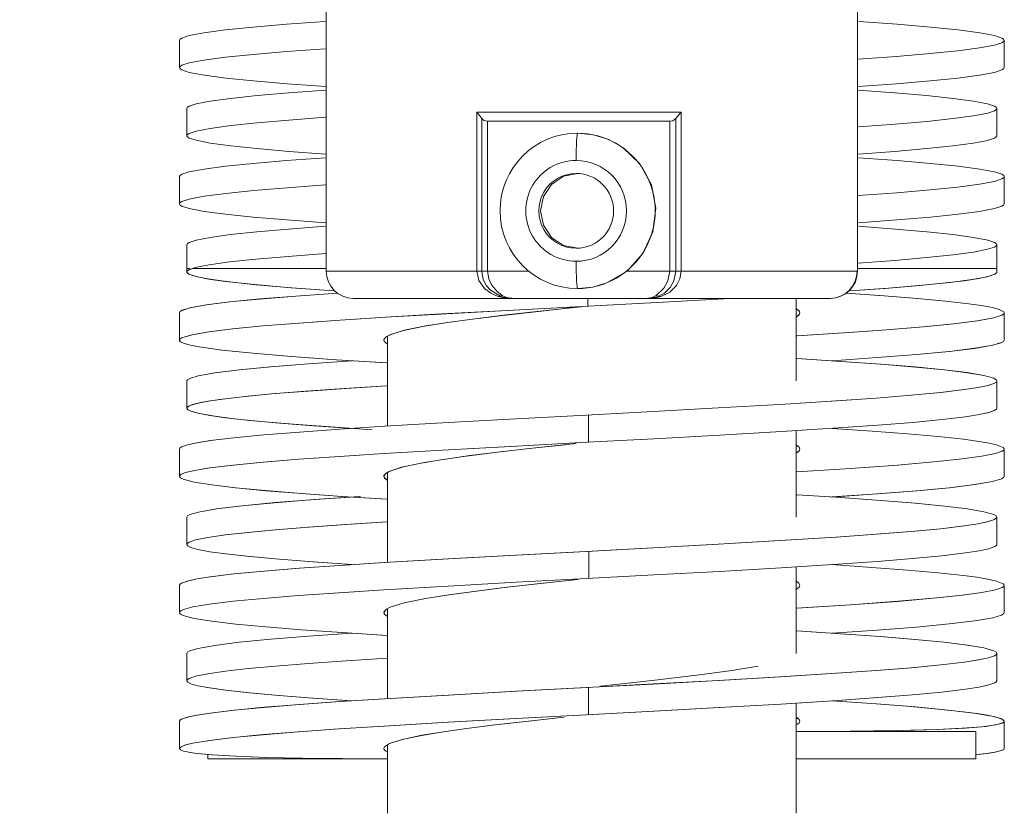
# Model space of a CAD drawing. Header units: millimetres. Extents: x 10 to 2518, y 8 to 1786.
# Tile 30 of 34: x 1383 to 1455, y 1510 to 1568. Entities that reach past the tile are written whole.
import ezdxf

# ---------------------------------------------------------------- set-up
doc = ezdxf.new("R2010")
doc.units = ezdxf.units.MM
doc.layers.add('1', color=7, linetype='Continuous', true_color=0xffffff)
doc.styles.add('黑体', font='txt')
doc.dimstyles.new('DIMSTYLE_BRK_6', dxfattribs={"dimtxt": 0.18, "dimasz": 0.18, "dimexe": 0.18, "dimexo": 0.0625, "dimgap": 0.09, "dimtad": 0, "dimtih": 1, "dimtoh": 1, "dimdec": 4, "dimzin": 0, "dimdsep": 46, "dimtxsty": 'Standard', "dimcen": 0.09, "dimadec": 0, "dimazin": 0, "dimtfac": 1, "dimtdec": 4, "dimtofl": 0, "dimtmove": 0, "dimatfit": 3, "dimfxl": 1, "dimtolj": 1, "dimtzin": 0, "dimarcsym": 0})

# ---------------------------------------------------------------- blocks, each defined once
blk = doc.blocks.new('_U21')
at = {"layer": '1', "color": 92, "linetype": 'Continuous', "lineweight": 13}
for p, q in [((1424.585, 1630.889), (1017.583, 1630.889)), ((1018.083, 1628.389), (1018.083, 1459.502)), ((1018.083, 1269.389), (1018.083, 1438.277)), ((1119.835, 1266.889), (1017.583, 1266.889)), ((1143.672, 1266.889), (1120.335, 1266.889))]:
    blk.add_line(p, q, dxfattribs=at)
at = {"layer": '1', "color": 92, "lineweight": 13}
for points in [[(1018.499, 1628.389), (1017.666, 1628.389), (1018.083, 1630.889)], [(1017.666, 1269.389), (1018.499, 1269.389), (1018.083, 1266.889)]]:
    blk.add_solid(points, dxfattribs=at)
at = {"layer": 'Defpoints', "color": 0, "lineweight": 13}
for p in [(1018.083, 1630.889), (1425.085, 1630.889), (1144.172, 1266.889)]:
    blk.add_point(p, dxfattribs=at)
at = {"layer": '1', "color": 7, "lineweight": 13, "insert": (1018.083, 1459.002), "char_height": 20, "attachment_point": 2, "style": '黑体'}
blk.add_mtext('\\A1;364', dxfattribs=at)

msp = doc.modelspace()

# ---------------------------------------------------------------- linework, layer by layer
at = {"layer": '1', "color": 7, "linetype": 'Continuous', "lineweight": 13}
for p, q in [((1405.5853, 1581.6895), (1405.5853, 1549.6895)), ((1444.5853, 1549.6895), (1444.5853, 1581.6895)), ((1431.6401, 1561.3509), (1416.6467, 1561.3509)), ((1416.6467, 1561.3509), (1416.6467, 1549.6895)), ((1431.6401, 1549.6895), (1431.6401, 1561.3509)), ((1417.0148, 1560.8778), (1417.0148, 1549.6895)), ((1417.428, 1560.6895), (1430.7977, 1560.6895)), ((1417.428, 1549.6895), (1417.428, 1560.6895)), ((1430.7977, 1560.6895), (1430.7977, 1549.6895)), ((1431.2423, 1549.6895), (1431.2423, 1560.8778)), ((1424.0386, 1559.813), (1424.0517, 1559.813)), ((1405.5853, 1549.6895), (1416.6467, 1549.6895)), ((1417.0148, 1549.6895), (1416.6467, 1549.6895)), ((1417.428, 1549.6895), (1417.0148, 1549.6895)), ((1420.4722, 1549.6895), (1417.428, 1549.6895)), ((1430.7977, 1549.6895), (1427.6657, 1549.6895)), ((1430.7977, 1549.6895), (1431.2423, 1549.6895)), ((1431.2423, 1549.6895), (1431.6401, 1549.6895)), ((1444.5586, 1549.6895), (1431.6401, 1549.6895)), ((1444.5586, 1549.6895), (1444.5853, 1549.6895)), ((1424.0386, 1548.4081), (1424.076, 1548.4081)), ((1407.5853, 1547.6895), (1419.2007, 1547.6895)), ((1419.2007, 1547.6895), (1429.1871, 1547.6895)), ((1424.8017, 1547.6895), (1424.8017, 1547.1121)), ((1442.5613, 1547.6895), (1429.2007, 1547.6895)), ((1440.0853, 1541.6242), (1440.0853, 1547.6895)), ((1442.5853, 1547.6895), (1442.5613, 1547.6895)), ((1424.815, 1547.126), (1424.815, 1547.126)), ((1410.0853, 1544.9156), (1410.0853, 1538.3075)), ((1424.8131, 1539.1257), (1424.8131, 1539.1257)), ((1424.8374, 1539.1405), (1424.8374, 1537.1144)), ((1440.0853, 1531.6243), (1440.0853, 1537.9775)), ((1424.8125, 1537.1256), (1424.8125, 1537.1256)), ((1410.0853, 1534.8928), (1410.0853, 1528.3084)), ((1424.8712, 1529.1418), (1424.8712, 1527.1157)), ((1440.0853, 1521.6245), (1440.0853, 1527.9807)), ((1424.8153, 1527.1258), (1424.8153, 1527.1258)), ((1410.0853, 1524.8861), (1410.0853, 1518.3086)), ((1424.8367, 1519.1403), (1424.8367, 1517.1142)), ((1440.0853, 1509.8898), (1440.0853, 1517.9778)), ((1424.8127, 1517.1257), (1424.8118, 1517.1257)), ((1424.8138, 1517.1258), (1424.8138, 1517.1258)), ((1453.2683, 1515.8889), (1440.0854, 1515.8889)), ((1440.0854, 1515.8889), (1440.0854, 1515.8889)), ((1453.2683, 1513.8889), (1453.2683, 1515.8889)), ((1396.9023, 1513.8889), (1396.9023, 1514.2154)), ((1410.0853, 1514.9023), (1410.0853, 1509.8898)), ((1440.0854, 1513.8889), (1453.2683, 1513.8889)), ((1440.0854, 1513.8889), (1440.0854, 1513.8889))]:
    msp.add_line(p, q, dxfattribs=at)
for points in [[(1394.812, 1566.6245), (1394.8561, 1566.7113), (1394.9893, 1566.798), (1395.5193, 1566.9715), (1396.611, 1567.1797), (1398.1871, 1567.3879), (1400.219, 1567.5961), (1402.6684, 1567.8043), (1405.4969, 1568.0125)], [(1444.6199, 1565.2355), (1447.4559, 1565.4437), (1449.9146, 1565.652), (1451.9545, 1565.8603), (1453.5365, 1566.0686), (1454.6378, 1566.2769), (1455.1759, 1566.4504), (1455.3123, 1566.5372), (1455.3586, 1566.624), (1455.315, 1566.7108), (1455.1823, 1566.7975), (1454.653, 1566.9711), (1453.5618, 1567.1794), (1451.9857, 1567.3877), (1449.9535, 1567.5959), (1447.5033, 1567.8042), (1444.6736, 1568.0125)], [(1394.8135, 1566.6369), (1394.8135, 1565.5032), (1394.8135, 1564.6124)], [(1455.3571, 1564.6124), (1455.3571, 1565.7461), (1455.3571, 1566.6369)], [(1405.5549, 1563.2352), (1402.716, 1563.4435), (1400.2551, 1563.6518), (1398.2202, 1563.8601), (1396.6394, 1564.0684), (1395.535, 1564.2767), (1394.995, 1564.4503), (1394.859, 1564.5371), (1394.8135, 1564.6239), (1394.8576, 1564.7107), (1394.9905, 1564.7975), (1395.52, 1564.9711), (1396.612, 1565.1794), (1398.1911, 1565.3877), (1400.2279, 1565.596), (1402.6809, 1565.8043), (1405.5088, 1566.0126)], [(1444.6157, 1563.2352), (1447.4546, 1563.4435), (1449.9155, 1563.6518), (1451.9503, 1563.8601), (1453.5312, 1564.0684), (1454.6356, 1564.2767), (1455.1756, 1564.4503), (1455.3115, 1564.5371), (1455.3571, 1564.6239)], [(1395.3582, 1561.6264), (1395.4029, 1561.7108), (1395.531, 1561.7953), (1396.0354, 1561.9642), (1397.0721, 1562.167), (1398.5714, 1562.3697), (1400.5103, 1562.5725), (1402.8495, 1562.7752), (1405.5487, 1562.9779)], [(1444.6564, 1560.2759), (1447.3551, 1560.4786), (1449.6828, 1560.6812), (1451.6087, 1560.8839), (1453.1061, 1561.0865), (1454.1483, 1561.2892), (1454.6502, 1561.458), (1454.7735, 1561.5425), (1454.8123, 1561.6269), (1454.7672, 1561.7114), (1454.6386, 1561.7958), (1454.1335, 1561.9647), (1453.0963, 1562.1673), (1451.597, 1562.37), (1449.6585, 1562.5726), (1447.3201, 1562.7753), (1444.6219, 1562.9779)], [(1395.3583, 1561.6382), (1395.3583, 1560.5044), (1395.3583, 1559.6137)], [(1416.6467, 1561.3509), (1416.8684, 1561.0818), (1417.0148, 1560.8778)], [(1431.2423, 1560.8778), (1431.4525, 1561.139), (1431.6401, 1561.3509)], [(1454.8123, 1559.6137), (1454.8123, 1560.7474), (1454.8123, 1561.6382)], [(1405.5485, 1558.2736), (1402.841, 1558.4764), (1400.5017, 1558.6792), (1398.5736, 1558.882), (1397.0758, 1559.0848), (1396.0313, 1559.2876), (1395.5237, 1559.4566), (1395.3981, 1559.5411), (1395.3582, 1559.6255), (1395.4025, 1559.71), (1395.5304, 1559.7945), (1396.0347, 1559.9635), (1397.0718, 1560.1663), (1398.5726, 1560.3691), (1400.51, 1560.5719), (1402.8435, 1560.7747), (1405.5402, 1560.9775)], [(1417.428, 1560.6895), (1417.1613, 1560.7468), (1417.0148, 1560.8778)], [(1431.2423, 1560.8778), (1431.0256, 1560.7246), (1430.7977, 1560.6895)], [(1427.6657, 1549.6895), (1428.8394, 1550.9762), (1429.5725, 1552.5603), (1429.7868, 1554.3042), (1429.4534, 1556.0286), (1428.6121, 1557.5624), (1427.3528, 1558.7674), (1426.3333, 1559.338), (1425.2169, 1559.6935), (1424.0517, 1559.813)], [(1444.622, 1558.2736), (1447.3285, 1558.4763), (1449.667, 1558.679), (1451.5947, 1558.8817), (1453.0925, 1559.0844), (1454.1376, 1559.2871), (1454.6459, 1559.456), (1454.7719, 1559.5405), (1454.8123, 1559.625)], [(1394.8114, 1556.6248), (1394.8534, 1556.7115), (1394.9848, 1556.7982), (1395.517, 1556.9717), (1396.6168, 1557.1799), (1398.1937, 1557.3881), (1400.2199, 1557.5963), (1402.6676, 1557.8045), (1405.5006, 1558.0127)], [(1444.6391, 1555.2368), (1447.4731, 1555.445), (1449.9292, 1555.6532), (1451.9617, 1555.8614), (1453.541, 1556.0696), (1454.6413, 1556.2778), (1455.1766, 1556.4513), (1455.3122, 1556.538), (1455.3592, 1556.6248), (1455.3172, 1556.7115), (1455.1858, 1556.7982), (1454.6536, 1556.9717), (1453.5538, 1557.1799), (1451.9769, 1557.3881), (1449.9507, 1557.5963), (1447.503, 1557.8045), (1444.67, 1558.0127)], [(1424.0517, 1556.8605), (1423.0024, 1556.6512), (1422.1154, 1556.0554), (1421.5237, 1555.1638), (1421.3157, 1554.1103), (1421.5237, 1553.0568), (1422.1156, 1552.1652), (1423.0023, 1551.5699), (1424.0517, 1551.3605)], [(1394.812, 1556.6373), (1394.812, 1555.5036), (1394.812, 1554.6128)], [(1455.3586, 1554.6128), (1455.3586, 1555.7465), (1455.3586, 1556.6373)], [(1405.5234, 1553.2373), (1402.6883, 1553.4456), (1400.2304, 1553.6539), (1398.1978, 1553.8622), (1396.6245, 1554.0705), (1395.5287, 1554.2788), (1394.9932, 1554.4524), (1394.8577, 1554.5392), (1394.812, 1554.626), (1394.8565, 1554.7128), (1394.9907, 1554.7996), (1395.5267, 1554.9732), (1396.6303, 1555.1815), (1398.2088, 1555.3898), (1400.2402, 1555.5981), (1402.699, 1555.8064), (1405.5398, 1556.0147)], [(1444.6472, 1553.2373), (1447.4778, 1553.4453), (1449.9326, 1553.6532), (1451.9636, 1553.8612), (1453.5371, 1554.0691), (1454.6347, 1554.2771), (1455.1731, 1554.4504), (1455.3106, 1554.537), (1455.3585, 1554.6237)], [(1395.3558, 1551.6277), (1395.3998, 1551.712), (1395.5285, 1551.7962), (1396.0358, 1551.9647), (1397.0746, 1552.167), (1398.5686, 1552.3692), (1400.4981, 1552.5714), (1402.8272, 1552.7736), (1405.5175, 1552.9759)], [(1444.6249, 1550.2739), (1447.3241, 1550.4765), (1449.6599, 1550.6792), (1451.5959, 1550.8818), (1453.0962, 1551.0845), (1454.1362, 1551.2871), (1454.6426, 1551.456), (1454.7709, 1551.5404), (1454.8147, 1551.6249), (1454.7734, 1551.7093), (1454.6471, 1551.7937), (1454.1432, 1551.9626), (1453.1067, 1552.1653), (1451.6128, 1552.3679), (1449.6815, 1552.5706), (1447.3487, 1552.7732), (1444.653, 1552.9759)], [(1395.3563, 1551.6398), (1395.3563, 1550.513), (1395.3563, 1549.6277)], [(1454.8143, 1549.6153), (1454.8143, 1550.749), (1454.8143, 1551.6398)], [(1406.1537, 1548.2313), (1403.0557, 1548.4601), (1400.4109, 1548.6888), (1398.2793, 1548.9175), (1397.0492, 1549.0891), (1396.1469, 1549.2606), (1395.5807, 1549.4322), (1395.4137, 1549.5282), (1395.3593, 1549.6037), (1395.3804, 1549.6895), (1395.49, 1549.7753), (1395.9694, 1549.9468), (1396.9913, 1550.1527), (1398.4839, 1550.3585), (1400.4294, 1550.5644), (1402.7945, 1550.7702), (1405.533, 1550.9761)], [(1395.3732, 1549.8895), (1395.3596, 1549.8895), (1395.3595, 1549.8895), (1395.3595, 1549.8895), (1395.3595, 1549.8895), (1395.3595, 1549.8895), (1395.3595, 1549.8895), (1395.3596, 1549.8895), (1395.3602, 1549.8895), (1395.5636, 1549.8895)], [(1406.1452, 1548.2324), (1403.0072, 1548.4644), (1400.3365, 1548.6964), (1398.1956, 1548.9284), (1397.0996, 1549.0815), (1396.2643, 1549.2346), (1395.7949, 1549.3549), (1395.4931, 1549.4752), (1395.3698, 1549.5788), (1395.3614, 1549.6565), (1395.4256, 1549.7341), (1395.7693, 1549.8895)], [(1395.7693, 1549.8895), (1401.2661, 1549.8895), (1405.5851, 1549.8895)], [(1416.6467, 1549.6895), (1416.792, 1548.9955), (1417.1991, 1548.405), (1417.6588, 1548.0599), (1418.2109, 1547.8292)], [(1417.0148, 1549.6895), (1417.1157, 1549.0721), (1417.3567, 1548.6114), (1417.6478, 1548.2847), (1418.3721, 1547.8481)], [(1418.5128, 1547.9047), (1418.1026, 1548.2064), (1417.7371, 1548.6534), (1417.5176, 1549.123), (1417.428, 1549.6895)], [(1424.0759, 1548.4081), (1425.1554, 1548.51), (1426.1951, 1548.8204), (1427.6657, 1549.6895)], [(1430.7977, 1549.6895), (1430.6671, 1548.9841), (1430.3706, 1548.4406), (1429.7971, 1547.9047)], [(1429.9709, 1547.8481), (1430.4058, 1548.0802), (1430.8257, 1548.4796), (1431.1149, 1548.9784), (1431.2423, 1549.6895)], [(1430.1567, 1547.8292), (1430.8114, 1548.148), (1431.3083, 1548.6417), (1431.5528, 1549.1302), (1431.6401, 1549.6895)], [(1444.6461, 1549.8895), (1447.1104, 1549.8895), (1449.2642, 1549.8895), (1451.0866, 1549.8895), (1452.5663, 1549.8895), (1453.7203, 1549.8895), (1454.4682, 1549.8895), (1454.7974, 1549.8895)], [(1454.8019, 1549.5685), (1454.8019, 1549.8895)], [(1395.3687, 1549.5803), (1395.3687, 1549.5685)], [(1443.9985, 1548.2305), (1446.5905, 1548.4195), (1448.8805, 1548.6084), (1450.835, 1548.7974), (1452.4201, 1548.9863), (1453.4918, 1549.1526), (1454.2526, 1549.3189), (1454.6588, 1549.4652), (1454.8016, 1549.5802)], [(1444, 1548.2302), (1446.8566, 1548.4397), (1449.3373, 1548.6492), (1451.3962, 1548.8588), (1452.9898, 1549.0683), (1454.0959, 1549.2778), (1454.6342, 1549.4525), (1454.7696, 1549.5398), (1454.8143, 1549.6271)], [(1394.8062, 1546.6238), (1394.8548, 1546.7145), (1395.0019, 1546.8051), (1395.5847, 1546.9864), (1396.7766, 1547.204), (1398.4842, 1547.4216), (1400.6847, 1547.6391), (1403.3454, 1547.8567), (1406.4074, 1548.0743)], [(1394.8071, 1546.6288), (1394.8609, 1546.7192), (1395.0124, 1546.8096), (1395.6024, 1546.9904), (1396.7995, 1547.2073), (1398.5091, 1547.4243), (1400.7085, 1547.6412), (1403.365, 1547.8582), (1406.4202, 1548.0751)], [(1410.019, 1542.9462), (1406.3168, 1543.1834), (1403.0129, 1543.4206), (1400.1872, 1543.6577), (1397.9193, 1543.8949), (1396.2503, 1544.132), (1395.6187, 1544.2571), (1395.1645, 1544.3822), (1394.8932, 1544.5072), (1394.8274, 1544.5698), (1394.8087, 1544.6323), (1394.8579, 1544.7157), (1394.9908, 1544.799), (1395.7394, 1545.0214), (1396.9836, 1545.2348), (1398.7252, 1545.4483), (1400.9443, 1545.6617), (1403.5947, 1545.8751), (1406.6212, 1546.0886), (1409.9689, 1546.302), (1413.5883, 1546.5155), (1418.8939, 1546.8089), (1424.3788, 1547.1024), (1429.8748, 1547.3959), (1435.2212, 1547.6894)], [(1410.0574, 1542.9443), (1406.3506, 1543.1815), (1403.0417, 1543.4188), (1400.2104, 1543.656), (1397.9367, 1543.8932), (1396.262, 1544.1305), (1395.6274, 1544.2556), (1395.1703, 1544.3807), (1394.8962, 1544.5058), (1394.8289, 1544.5683), (1394.8088, 1544.6309), (1394.8562, 1544.7143), (1394.9873, 1544.7977), (1395.7316, 1545.0201), (1396.9722, 1545.2336), (1398.7106, 1545.4471), (1400.9269, 1545.6606), (1403.5753, 1545.8741), (1406.6003, 1546.0876), (1409.947, 1546.3011), (1413.566, 1546.5146), (1418.8719, 1546.8082), (1424.3581, 1547.1018), (1429.8559, 1547.3954), (1435.2047, 1547.6889)], [(1418.2109, 1547.8292), (1418.6391, 1547.7334), (1418.9849, 1547.6963)], [(1418.3721, 1547.8481), (1418.5563, 1547.7871), (1418.6995, 1547.7496)], [(1418.9558, 1547.7214), (1418.709, 1547.8075), (1418.5128, 1547.9047)], [(1418.6995, 1547.7496), (1418.7774, 1547.7328), (1418.8382, 1547.7214)], [(1418.9558, 1547.7216), (1418.8903, 1547.7169), (1418.8379, 1547.7192)], [(1418.8379, 1547.7192), (1419.0007, 1547.6972), (1419.13, 1547.6919)], [(1419.2006, 1547.6935), (1419.0624, 1547.699), (1418.9558, 1547.7216)], [(1419.13, 1547.6919), (1419.1694, 1547.6924), (1419.2006, 1547.6935)], [(1429.1872, 1547.6936), (1429.3834, 1547.6991), (1429.5357, 1547.7216)], [(1429.2305, 1547.6919), (1429.206, 1547.6924), (1429.1872, 1547.6936)], [(1429.2007, 1547.6895), (1429.744, 1547.7327), (1430.1567, 1547.8292)], [(1429.5358, 1547.7212), (1429.3487, 1547.6956), (1429.2007, 1547.6895)], [(1429.4006, 1547.7192), (1429.3059, 1547.6972), (1429.2305, 1547.6919)], [(1429.7971, 1547.9047), (1429.5714, 1547.7853), (1429.4004, 1547.7214)], [(1429.4004, 1547.7214), (1429.4768, 1547.7159), (1429.5357, 1547.7214)], [(1429.5357, 1547.7214), (1429.777, 1547.7805), (1429.9709, 1547.8481)], [(1440.1266, 1544.9453), (1443.5867, 1545.1654), (1446.7026, 1545.3855), (1449.4073, 1545.6057), (1451.6436, 1545.8258), (1453.3801, 1546.0459), (1454.5899, 1546.266), (1455.1796, 1546.4508), (1455.3112, 1546.5322), (1455.3585, 1546.5961), (1455.3594, 1546.6511), (1455.3235, 1546.7062), (1454.9417, 1546.8902), (1454.3656, 1547.0349), (1453.6519, 1547.164), (1452.755, 1547.2931), (1451.0578, 1547.4888), (1448.968, 1547.6844), (1446.5143, 1547.88), (1443.7416, 1548.0757)], [(1440.1567, 1544.9471), (1443.611, 1545.167), (1446.7212, 1545.3869), (1449.4207, 1545.6068), (1451.6525, 1545.8267), (1453.3854, 1546.0465), (1454.5927, 1546.2664), (1455.181, 1546.4511), (1455.3122, 1546.5324), (1455.3594, 1546.5962), (1455.3602, 1546.6512), (1455.3243, 1546.7062), (1454.9431, 1546.89), (1454.368, 1547.0345), (1453.6556, 1547.1635), (1452.7604, 1547.2925), (1451.0663, 1547.4879), (1448.9804, 1547.6834), (1446.5311, 1547.8788), (1443.7631, 1548.0743)], [(1410.0531, 1544.3412), (1409.8509, 1544.5093), (1409.8186, 1544.6774), (1409.9841, 1544.8656), (1410.2592, 1545.0135), (1411.2583, 1545.3298), (1412.7883, 1545.6461), (1414.3326, 1545.8946), (1416.1314, 1546.1431), (1418.5399, 1546.4389), (1421.1634, 1546.7347), (1423.9153, 1547.0306)], [(1410.0575, 1544.3385), (1409.8507, 1544.5092), (1409.8192, 1544.68), (1409.992, 1544.8712), (1410.2773, 1545.0214), (1411.3104, 1545.3427), (1412.8899, 1545.664), (1414.481, 1545.9164), (1416.3305, 1546.1688), (1418.8012, 1546.4694), (1421.4851, 1546.7699), (1424.29, 1547.0704)], [(1440.0998, 1546.3309), (1440.2946, 1546.4778), (1440.3604, 1546.6247), (1440.2954, 1546.7715), (1440.1026, 1546.9184)], [(1440.1433, 1546.3567), (1440.3073, 1546.4925), (1440.3606, 1546.6284), (1440.2875, 1546.7805), (1440.1339, 1546.9)], [(1394.8085, 1546.6353), (1394.8085, 1545.5016), (1394.8085, 1544.6108)], [(1440.3606, 1546.6227), (1440.3606, 1546.6294), (1440.3606, 1546.6347)], [(1455.3618, 1546.6287), (1455.3618, 1546.6355), (1455.3618, 1546.6408)], [(1455.3621, 1544.6108), (1455.3621, 1545.7445), (1455.3621, 1546.6353)], [(1394.8087, 1544.6287), (1394.8087, 1544.6219), (1394.8087, 1544.6165)], [(1409.81, 1544.6227), (1409.81, 1544.616), (1409.81, 1544.6107)], [(1442.7144, 1543.1083), (1446.0277, 1543.3363), (1448.9278, 1543.5642), (1451.3375, 1543.7922), (1453.2058, 1544.0202), (1454.5105, 1544.2482), (1455.1492, 1544.4381), (1455.3096, 1544.5331), (1455.3618, 1544.6281)], [(1442.7256, 1543.1086), (1446.0275, 1543.3358), (1448.919, 1543.563), (1451.3234, 1543.7903), (1453.1902, 1544.0175), (1454.4973, 1544.2447), (1455.1412, 1544.4341), (1455.3053, 1544.5288), (1455.3621, 1544.6235)], [(1394.811, 1536.6252), (1394.8495, 1536.7031), (1394.9595, 1536.781), (1395.3907, 1536.9368), (1396.099, 1537.0926), (1397.0787, 1537.2484), (1398.813, 1537.4578), (1401.0066, 1537.6672), (1403.6136, 1537.8766), (1406.5823, 1538.086), (1409.8611, 1538.2954), (1414.5372, 1538.5696), (1419.5242, 1538.8438), (1424.6684, 1539.118), (1429.5825, 1539.3798), (1434.3638, 1539.6415), (1438.8881, 1539.9033), (1443.0391, 1540.165), (1445.9629, 1540.3707), (1448.5284, 1540.5763), (1450.6922, 1540.782), (1452.4278, 1540.9876), (1453.4425, 1541.1434), (1454.1862, 1541.2992), (1454.6482, 1541.4551), (1454.7798, 1541.5423), (1454.8183, 1541.6109), (1454.769, 1541.7147), (1454.5918, 1541.8186), (1453.8624, 1542.0263), (1452.6466, 1542.2341), (1450.9612, 1542.4418), (1448.8241, 1542.6495), (1446.272, 1542.8573), (1443.357, 1543.065), (1440.1318, 1543.2727)], [(1394.8117, 1536.6255), (1394.8505, 1536.7034), (1394.9606, 1536.7812), (1395.3922, 1536.937), (1396.1007, 1537.0928), (1397.0804, 1537.2485), (1398.8145, 1537.4579), (1401.0076, 1537.6672), (1403.6139, 1537.8766), (1406.5817, 1538.0859), (1409.8595, 1538.2952), (1414.5342, 1538.5694), (1419.5196, 1538.8435), (1424.6622, 1539.1177), (1429.5751, 1539.3794), (1434.3555, 1539.641), (1438.8792, 1539.9027), (1443.0299, 1540.1644), (1445.954, 1540.37), (1448.5201, 1540.5756), (1450.6847, 1540.7812), (1452.4216, 1540.9868), (1453.4374, 1541.1426), (1454.1825, 1541.2983), (1454.646, 1541.4541), (1454.7786, 1541.5413), (1454.8179, 1541.6099), (1454.7698, 1541.7137), (1454.594, 1541.8176), (1453.8672, 1542.0252), (1452.6543, 1542.2329), (1450.972, 1542.4406), (1448.838, 1542.6483), (1446.289, 1542.856), (1443.377, 1543.0637), (1440.1545, 1543.2713)], [(1395.3514, 1541.6268), (1395.4068, 1541.7194), (1395.5639, 1541.8121), (1396.1769, 1541.9973), (1397.4245, 1542.2197), (1399.2115, 1542.442), (1401.5156, 1542.6644), (1404.2909, 1542.8867), (1407.4733, 1543.1091)], [(1395.3517, 1541.6262), (1395.4065, 1541.7188), (1395.5628, 1541.8115), (1396.1742, 1541.9967), (1397.4196, 1542.2189), (1399.2039, 1542.4412), (1401.5051, 1542.6634), (1404.2773, 1542.8857), (1407.4566, 1543.108)], [(1395.3537, 1541.6387), (1395.3537, 1540.5051), (1395.3537, 1539.6143)], [(1407.4876, 1538.142), (1404.6623, 1538.3377), (1402.145, 1538.5335), (1399.9889, 1538.7292), (1398.2229, 1538.925), (1397.0511, 1539.0894), (1396.1754, 1539.2539), (1395.6593, 1539.3986), (1395.4288, 1539.5123), (1395.3537, 1539.6224), (1395.3927, 1539.705), (1395.5131, 1539.7876), (1395.993, 1539.9528), (1396.8993, 1540.1378), (1398.1853, 1540.3228), (1399.8402, 1540.5078), (1401.8496, 1540.6928), (1404.2898, 1540.8866), (1407.0346, 1541.0804), (1410.0486, 1541.2742)], [(1408.9553, 1538.0466), (1405.9145, 1538.2482), (1403.1755, 1538.4498), (1400.7963, 1538.6514), (1398.8228, 1538.8531), (1397.2724, 1539.0547), (1396.1634, 1539.2563), (1395.5897, 1539.4257), (1395.3793, 1539.5587), (1395.3552, 1539.6091), (1395.3615, 1539.6596), (1395.511, 1539.786), (1395.7606, 1539.8854), (1396.4878, 1540.0628), (1397.7424, 1540.2644), (1399.4392, 1540.466), (1401.5624, 1540.6677), (1404.0647, 1540.8693), (1406.9001, 1541.0709), (1410.0286, 1541.2725)], [(1454.8166, 1541.6264), (1454.8166, 1541.6329), (1454.8166, 1541.638)], [(1454.8169, 1539.6143), (1454.8169, 1540.748), (1454.8169, 1541.6387)], [(1410.051, 1532.9448), (1406.7631, 1533.1537), (1403.7762, 1533.3625), (1401.1521, 1533.5713), (1398.9488, 1533.7801), (1397.1886, 1533.9889), (1395.8934, 1534.1977), (1395.0917, 1534.4065), (1394.8856, 1534.5109), (1394.8117, 1534.6153), (1394.8417, 1534.6937), (1394.9438, 1534.772), (1395.2752, 1534.9035), (1395.8042, 1535.0351), (1397.0291, 1535.2418), (1398.7661, 1535.4523), (1400.9651, 1535.6627), (1403.5741, 1535.8732), (1406.546, 1536.0837), (1409.8372, 1536.2942), (1414.553, 1536.5698), (1419.5645, 1536.8455), (1424.7217, 1537.1211), (1429.6602, 1537.3842), (1434.4798, 1537.6473), (1439.0147, 1537.9104), (1443.1621, 1538.1735), (1446.0875, 1538.3802), (1448.6564, 1538.587), (1450.8099, 1538.7937), (1452.5233, 1539.0004), (1453.5176, 1539.157), (1454.2388, 1539.3136), (1454.6751, 1539.4702), (1454.7827, 1539.5485), (1454.8166, 1539.6268)], [(1410.0199, 1532.947), (1406.7358, 1533.1558), (1403.753, 1533.3645), (1401.1331, 1533.5732), (1398.9341, 1533.782), (1397.1779, 1533.9907), (1395.8866, 1534.1994), (1395.0885, 1534.4082), (1394.8842, 1534.5125), (1394.8119, 1534.6169), (1394.8429, 1534.6952), (1394.9461, 1534.7734), (1395.3649, 1534.93), (1396.0629, 1535.0865), (1397.0362, 1535.2431), (1398.7746, 1535.4535), (1400.9745, 1535.6639), (1403.5839, 1535.8743), (1406.5556, 1536.0847), (1409.8463, 1536.2951), (1414.5608, 1536.5706), (1419.5705, 1536.8461), (1424.7257, 1537.1216), (1429.6622, 1537.3846), (1434.4797, 1537.6476), (1439.0129, 1537.9106), (1443.1588, 1538.1736), (1446.0835, 1538.3803), (1448.652, 1538.5869), (1450.8055, 1538.7936), (1452.5194, 1539.0002), (1453.5143, 1539.1567), (1454.2365, 1539.3133), (1454.6739, 1539.4698), (1454.7822, 1539.5481), (1454.8169, 1539.6264)], [(1423.9311, 1539.0519), (1423.9311, 1539.0407), (1423.9311, 1539.032)], [(1440.1316, 1534.9456), (1444.0653, 1535.1973), (1447.5288, 1535.4491), (1450.4285, 1535.7009), (1452.2734, 1535.8987), (1453.7098, 1536.0965), (1454.7128, 1536.2943), (1455.2068, 1536.4629), (1455.3253, 1536.5472), (1455.3585, 1536.6315), (1455.2716, 1536.7439), (1454.797, 1536.9319), (1454.1405, 1537.0796), (1453.3477, 1537.2114), (1452.3635, 1537.3433), (1450.516, 1537.5431), (1448.2651, 1537.7429), (1445.6548, 1537.9428), (1442.73, 1538.1426)], [(1440.1426, 1534.9462), (1444.0747, 1535.1979), (1447.5365, 1535.4497), (1450.4345, 1535.7014), (1452.2781, 1535.8992), (1453.7133, 1536.097), (1454.7151, 1536.2947), (1455.2082, 1536.4633), (1455.3263, 1536.5476), (1455.3591, 1536.6319), (1455.2718, 1536.7442), (1454.7965, 1536.9322), (1454.1395, 1537.0799), (1453.3464, 1537.2117), (1452.362, 1537.3436), (1450.5143, 1537.5434), (1448.2633, 1537.7431), (1445.6531, 1537.9429), (1442.7285, 1538.1427)], [(1394.8115, 1536.6363), (1394.8115, 1535.5026), (1394.8115, 1534.6118)], [(1410.0623, 1534.334), (1409.8593, 1534.4973), (1409.8169, 1534.6606), (1409.9565, 1534.8435), (1410.2021, 1534.9872), (1411.1171, 1535.2945), (1412.5445, 1535.6018), (1413.9935, 1535.8432), (1415.6884, 1536.0847), (1417.972, 1536.3721), (1420.4801, 1536.6595), (1423.1317, 1536.9469)], [(1410.0567, 1534.3371), (1409.8531, 1534.5056), (1409.8203, 1534.674), (1409.9823, 1534.8627), (1410.2538, 1535.011), (1411.2481, 1535.328), (1412.7839, 1535.645), (1414.3313, 1535.8941), (1416.1316, 1536.1432), (1418.5443, 1536.4397), (1421.1772, 1536.7362), (1423.9377, 1537.0328)], [(1440.0855, 1536.3211), (1440.2898, 1536.4714), (1440.358, 1536.6216), (1440.2919, 1536.7719), (1440.0942, 1536.9222)], [(1440.1186, 1536.3398), (1440.2995, 1536.4822), (1440.3582, 1536.6246), (1440.2965, 1536.767), (1440.1164, 1536.9093)], [(1440.3582, 1536.6243), (1440.3582, 1536.631), (1440.3582, 1536.6363)], [(1455.3588, 1536.6256), (1455.3588, 1536.6322), (1455.3588, 1536.6374)], [(1455.3591, 1534.6118), (1455.3591, 1535.7456), (1455.3591, 1536.6363)], [(1409.8124, 1534.6243), (1409.8124, 1534.6176), (1409.8124, 1534.6123)], [(1442.6874, 1533.1067), (1446.0077, 1533.3344), (1448.9076, 1533.5621), (1451.3101, 1533.7898), (1453.1847, 1534.0175), (1454.5021, 1534.2452), (1455.1471, 1534.4349), (1455.3074, 1534.5298), (1455.3589, 1534.6246)], [(1442.736, 1533.1095), (1446.0447, 1533.3368), (1448.9338, 1533.564), (1451.3269, 1533.7912), (1453.1941, 1534.0185), (1454.5061, 1534.2457), (1455.1484, 1534.435), (1455.3079, 1534.5297), (1455.3591, 1534.6244)], [(1394.8174, 1526.6265), (1394.8559, 1526.7044), (1394.965, 1526.7823), (1395.3936, 1526.9381), (1396.1002, 1527.0938), (1397.082, 1527.2496), (1398.8268, 1527.459), (1401.0252, 1527.6683), (1403.6305, 1527.8777), (1406.5958, 1528.0871), (1409.8743, 1528.2964), (1414.5564, 1528.5706), (1419.5447, 1528.8448), (1424.6862, 1529.1189), (1429.5963, 1529.3806), (1434.3763, 1529.6423), (1438.9031, 1529.904), (1443.0541, 1530.1657), (1445.9722, 1530.3714), (1448.5305, 1530.577), (1450.695, 1530.7826), (1452.4349, 1530.9882), (1453.4516, 1531.144), (1454.1934, 1531.2998), (1454.6479, 1531.4556), (1454.7753, 1531.5428), (1454.812, 1531.6113), (1454.7622, 1531.7152), (1454.5865, 1531.819), (1453.8625, 1532.0267), (1452.65, 1532.2344), (1450.9597, 1532.4421), (1448.8157, 1532.6499), (1446.2645, 1532.8576), (1443.354, 1533.0653), (1440.1324, 1533.273)], [(1394.8179, 1526.6245), (1394.8545, 1526.7024), (1394.9618, 1526.7803), (1395.3869, 1526.9361), (1396.0901, 1527.0919), (1397.0686, 1527.2477), (1398.8092, 1527.4571), (1401.0039, 1527.6664), (1403.6059, 1527.8758), (1406.5684, 1528.0852), (1409.8447, 1528.2946), (1414.5246, 1528.5688), (1419.5118, 1528.843), (1424.6532, 1529.1172), (1429.5641, 1529.3789), (1434.3458, 1529.6406), (1438.875, 1529.9023), (1443.0291, 1530.1641), (1445.9502, 1530.3697), (1448.5116, 1530.5754), (1450.6796, 1530.781), (1452.4231, 1530.9866), (1453.4425, 1531.1424), (1454.1873, 1531.2982), (1454.6447, 1531.454), (1454.7738, 1531.5413), (1454.8117, 1531.6098), (1454.7638, 1531.7137), (1454.5899, 1531.8175), (1453.8694, 1532.0252), (1452.6603, 1532.233), (1450.9731, 1532.4407), (1448.832, 1532.6484), (1446.2832, 1532.8561), (1443.3748, 1533.0638), (1440.1549, 1533.2716)], [(1395.3578, 1531.6247), (1395.4134, 1531.7197), (1395.5741, 1531.8147), (1396.2077, 1532.0047), (1397.5078, 1532.2326), (1399.3836, 1532.4606), (1401.8009, 1532.6886), (1404.6982, 1532.9165), (1408.0117, 1533.1445)], [(1395.3579, 1531.6241), (1395.4133, 1531.7195), (1395.5748, 1531.8149), (1396.2126, 1532.0057), (1397.5226, 1532.2347), (1399.4131, 1532.4637), (1401.8493, 1532.6927), (1404.7685, 1532.9217), (1408.1061, 1533.1506)], [(1395.3574, 1531.6362), (1395.3574, 1530.5026), (1395.3574, 1529.6119)], [(1454.8129, 1531.6241), (1454.8129, 1531.6305), (1454.8129, 1531.6355)], [(1454.8132, 1529.6119), (1454.8132, 1530.7455), (1454.8132, 1531.6362)], [(1407.4724, 1528.1428), (1404.6457, 1528.3386), (1402.1415, 1528.5343), (1399.991, 1528.7301), (1398.2196, 1528.9259), (1397.0432, 1529.0903), (1396.1666, 1529.2548), (1395.6542, 1529.3995), (1395.4283, 1529.5132), (1395.3574, 1529.6233), (1395.3981, 1529.7059), (1395.5183, 1529.7885), (1395.9944, 1529.9536), (1396.8967, 1530.1386), (1398.1864, 1530.3236), (1399.8534, 1530.5086), (1401.8643, 1530.6936), (1404.3008, 1530.8874), (1407.0438, 1531.0812), (1410.0648, 1531.275)], [(1407.4444, 1528.1445), (1404.6242, 1528.3399), (1402.126, 1528.5354), (1399.9807, 1528.7309), (1398.2135, 1528.9264), (1397.04, 1529.0906), (1396.1654, 1529.2548), (1395.6541, 1529.3993), (1395.4286, 1529.5129), (1395.3576, 1529.6229), (1395.398, 1529.7053), (1395.5177, 1529.7878), (1395.9922, 1529.9527), (1396.8916, 1530.1375), (1398.1773, 1530.3222), (1399.8396, 1530.507), (1401.8449, 1530.6917), (1404.2752, 1530.8852), (1407.0112, 1531.0788), (1410.0249, 1531.2723)], [(1410.0513, 1522.9446), (1406.7601, 1523.1534), (1403.7745, 1523.3621), (1401.161, 1523.5708), (1398.9571, 1523.7796), (1397.1912, 1523.9883), (1395.8922, 1524.1971), (1395.096, 1524.4058), (1394.8916, 1524.5102), (1394.8172, 1524.6145), (1394.845, 1524.6928), (1394.944, 1524.7711), (1395.2698, 1524.9026), (1395.7946, 1525.0341), (1397.0206, 1525.2408), (1398.7601, 1525.4512), (1400.9528, 1525.6616), (1403.5522, 1525.872), (1406.5186, 1526.0824), (1409.8153, 1526.2928), (1414.5287, 1526.5683), (1419.534, 1526.8439), (1424.6976, 1527.1194), (1429.6376, 1527.3824), (1434.4437, 1527.6454), (1438.9764, 1527.9084), (1443.1325, 1528.1715), (1446.0606, 1528.3781), (1448.6201, 1528.5848), (1450.7783, 1528.7914), (1452.505, 1528.9981), (1453.5077, 1529.1546), (1454.2338, 1529.3112), (1454.6711, 1529.4677), (1454.7785, 1529.546), (1454.8129, 1529.6243)], [(1410.0307, 1522.9461), (1406.742, 1523.1547), (1403.7591, 1523.3634), (1401.1483, 1523.5721), (1398.9472, 1523.7808), (1397.184, 1523.9895), (1395.8876, 1524.1982), (1395.0939, 1524.4069), (1394.8907, 1524.5112), (1394.8173, 1524.6156), (1394.8459, 1524.6938), (1394.9457, 1524.7721), (1395.2726, 1524.9036), (1395.7984, 1525.035), (1397.0258, 1525.2416), (1398.7665, 1525.452), (1400.9599, 1525.6624), (1403.5597, 1525.8727), (1406.5262, 1526.0831), (1409.8227, 1526.2934), (1414.5356, 1526.5689), (1419.5399, 1526.8444), (1424.7023, 1527.1199), (1429.6411, 1527.3828), (1434.4459, 1527.6458), (1438.9774, 1527.9087), (1443.1324, 1528.1717), (1446.0598, 1528.3783), (1448.6189, 1528.5849), (1450.7768, 1528.7915), (1452.5036, 1528.9981), (1453.5065, 1529.1546), (1454.2329, 1529.3111), (1454.6707, 1529.4676), (1454.7784, 1529.5459), (1454.8132, 1529.6241)], [(1395.3576, 1529.6241), (1395.3576, 1529.6167), (1395.3576, 1529.611)], [(1424.065, 1529.0661), (1424.065, 1529.0549), (1424.065, 1529.0461)], [(1440.1121, 1524.9442), (1444.0506, 1525.1961), (1447.5121, 1525.4481), (1450.4184, 1525.7001), (1452.2718, 1525.8981), (1453.7141, 1526.0961), (1454.7152, 1526.2941), (1455.2023, 1526.4628), (1455.3194, 1526.5472), (1455.3528, 1526.6316), (1455.2679, 1526.7441), (1454.7981, 1526.9322), (1454.1439, 1527.0801), (1453.3502, 1527.2121), (1452.3605, 1527.3441), (1450.5024, 1527.5441), (1448.2477, 1527.7441), (1445.6372, 1527.944), (1442.7116, 1528.144)], [(1440.1485, 1524.9464), (1444.0805, 1525.1982), (1447.5354, 1525.45), (1450.4354, 1525.7018), (1452.2843, 1525.8997), (1453.7223, 1526.0975), (1454.7196, 1526.2954), (1455.204, 1526.464), (1455.3199, 1526.5483), (1455.3522, 1526.6326), (1455.2661, 1526.745), (1454.7947, 1526.933), (1454.1397, 1527.0808), (1453.3456, 1527.2127), (1452.3558, 1527.3446), (1450.4981, 1527.5444), (1448.2445, 1527.7443), (1445.6356, 1527.9441), (1442.7122, 1528.144)], [(1394.8168, 1526.6379), (1394.8168, 1525.5041), (1394.8168, 1524.6133)], [(1410.0327, 1524.3516), (1409.8469, 1524.52), (1409.8282, 1524.6884), (1410.0032, 1524.877), (1410.2844, 1525.0252), (1411.3038, 1525.342), (1412.8656, 1525.6589), (1414.4253, 1525.9079), (1416.2348, 1526.1568), (1418.6596, 1526.4532), (1421.3009, 1526.7496), (1424.0627, 1527.046)], [(1410.0281, 1524.3544), (1409.8451, 1524.5226), (1409.8289, 1524.6909), (1410.0064, 1524.8793), (1410.2894, 1525.0274), (1411.3117, 1525.344), (1412.8751, 1525.6606), (1414.4354, 1525.9094), (1416.2448, 1526.1581), (1418.6687, 1526.4543), (1421.3084, 1526.7504), (1424.0682, 1527.0466)], [(1440.1017, 1526.3298), (1440.2936, 1526.4784), (1440.355, 1526.6271), (1440.2872, 1526.7757), (1440.0915, 1526.9243)], [(1440.1182, 1526.3396), (1440.2975, 1526.4834), (1440.3548, 1526.6272), (1440.2911, 1526.7709), (1440.1077, 1526.9147)], [(1440.355, 1526.6263), (1440.355, 1526.633), (1440.355, 1526.6383)], [(1455.3536, 1526.6245), (1455.3536, 1526.6312), (1455.3536, 1526.6364)], [(1455.3538, 1524.6133), (1455.3538, 1525.7471), (1455.3538, 1526.6379)], [(1409.8155, 1524.6263), (1409.8155, 1524.6196), (1409.8155, 1524.6143)], [(1442.719, 1523.1082), (1446.0348, 1523.3357), (1448.9186, 1523.5632), (1451.3169, 1523.7907), (1453.1932, 1524.0182), (1454.5088, 1524.2457), (1455.1449, 1524.4353), (1455.3027, 1524.5301), (1455.3536, 1524.6249)], [(1442.7214, 1523.1081), (1446.0404, 1523.3359), (1448.9262, 1523.5636), (1451.3254, 1523.7914), (1453.2014, 1524.0192), (1454.5152, 1524.2469), (1455.1487, 1524.4367), (1455.3048, 1524.5316), (1455.3538, 1524.6265)], [(1455.3536, 1524.6121), (1455.3536, 1524.6191), (1455.3536, 1524.6246)], [(1394.8138, 1516.647), (1394.8528, 1516.7177), (1394.9632, 1516.7904), (1395.3956, 1516.9407), (1396.1065, 1517.0951), (1397.0933, 1517.2509), (1398.8434, 1517.4603), (1401.0415, 1517.6697), (1403.6449, 1517.8791), (1406.6112, 1518.0884), (1409.8966, 1518.2978), (1414.5841, 1518.5719), (1419.5713, 1518.8461), (1424.7094, 1519.1203), (1429.6181, 1519.382), (1434.4006, 1519.6437), (1438.9289, 1519.9054), (1443.0754, 1520.1671), (1445.9855, 1520.3727), (1448.5422, 1520.5783), (1450.7094, 1520.784), (1452.4506, 1520.9896), (1453.4638, 1521.1454), (1454.1967, 1521.3011), (1454.6439, 1521.4569), (1454.7701, 1521.5441), (1454.8068, 1521.6127), (1454.7581, 1521.7165), (1454.5841, 1521.8204), (1453.8622, 1522.0281), (1452.6444, 1522.2358), (1450.9428, 1522.4435), (1448.7958, 1522.6512), (1446.2465, 1522.8589), (1443.3381, 1523.0666), (1440.1139, 1523.2743)], [(1394.8141, 1516.6442), (1394.8502, 1516.7148), (1394.9578, 1516.7875), (1395.3849, 1516.9377), (1396.0906, 1517.0921), (1397.0725, 1517.248), (1398.8165, 1517.4574), (1401.0093, 1517.6669), (1403.6082, 1517.8763), (1406.5708, 1518.0857), (1409.8534, 1518.2951), (1414.5385, 1518.5693), (1419.525, 1518.8436), (1424.6637, 1519.1178), (1429.5743, 1519.3796), (1434.3597, 1519.6414), (1438.892, 1519.9032), (1443.0433, 1520.1649), (1445.9576, 1520.3706), (1448.5188, 1520.5763), (1450.6905, 1520.782), (1452.4363, 1520.9876), (1453.4532, 1521.1435), (1454.1898, 1521.2993), (1454.6404, 1521.4551), (1454.7685, 1521.5424), (1454.8066, 1521.6109), (1454.76, 1521.7148), (1454.5881, 1521.8187), (1453.87, 1522.0264), (1452.6557, 1522.2342), (1450.9573, 1522.4419), (1448.8128, 1522.6497), (1446.2655, 1522.8575), (1443.3586, 1523.0652), (1440.1355, 1523.273)], [(1395.3629, 1521.6243), (1395.413, 1521.7171), (1395.5632, 1521.8099), (1396.1622, 1521.9955), (1397.4039, 1522.2182), (1399.2036, 1522.4409), (1401.5161, 1522.6636), (1404.288, 1522.8863), (1407.4663, 1523.109)], [(1395.363, 1521.6249), (1395.4136, 1521.7176), (1395.5641, 1521.8103), (1396.1634, 1521.9958), (1397.4045, 1522.2183), (1399.2027, 1522.4408), (1401.5128, 1522.6633), (1404.2818, 1522.8858), (1407.4565, 1523.1083)], [(1395.3591, 1521.6365), (1395.3591, 1520.5028), (1395.3591, 1519.6121)], [(1454.8112, 1521.6242), (1454.8112, 1521.6308), (1454.8112, 1521.636)], [(1454.8115, 1519.6121), (1454.8115, 1520.7458), (1454.8115, 1521.6365)], [(1407.4423, 1518.1443), (1404.6194, 1518.3399), (1402.1222, 1518.5356), (1399.9754, 1518.7312), (1398.2059, 1518.9269), (1397.031, 1519.0912), (1396.1584, 1519.2556), (1395.6537, 1519.4002), (1395.4306, 1519.5138), (1395.3591, 1519.6239), (1395.3984, 1519.7064), (1395.517, 1519.789), (1395.9909, 1519.954), (1396.8967, 1520.1389), (1398.1948, 1520.3238), (1399.8604, 1520.5087), (1401.8632, 1520.6936), (1404.2939, 1520.8873), (1407.0381, 1521.081), (1410.0657, 1521.2747)], [(1407.4244, 1518.1454), (1404.6044, 1518.341), (1402.1102, 1518.5365), (1399.9661, 1518.7321), (1398.1992, 1518.9277), (1397.0263, 1519.0919), (1396.1555, 1519.2562), (1395.6522, 1519.4008), (1395.43, 1519.5143), (1395.3593, 1519.6243), (1395.3992, 1519.7069), (1395.5182, 1519.7894), (1395.9928, 1519.9544), (1396.8991, 1520.1392), (1398.1973, 1520.324), (1399.8627, 1520.5088), (1401.8649, 1520.6936), (1404.2948, 1520.8872), (1407.0379, 1521.0808), (1410.0641, 1521.2744)], [(1425.7286, 1519.223), (1429.5141, 1519.6333), (1432.9935, 1520.0435), (1435.3539, 1520.3659), (1437.2824, 1520.6882)], [(1410.0081, 1513.8939), (1406.7268, 1513.9092), (1403.7552, 1513.9411), (1401.1457, 1513.9953), (1398.9431, 1514.0741), (1397.1799, 1514.1779), (1395.8881, 1514.3069), (1395.0983, 1514.4613), (1394.8959, 1514.547), (1394.8212, 1514.6375), (1394.8487, 1514.7081), (1394.9476, 1514.7807), (1395.2738, 1514.9064), (1395.8, 1515.0356), (1397.0315, 1515.2419), (1398.773, 1515.4524), (1400.9615, 1515.6628), (1403.5598, 1515.8731), (1406.5368, 1516.0834), (1409.841, 1516.2937), (1414.54, 1516.5692), (1419.5345, 1516.8446), (1424.7011, 1517.1201), (1429.6477, 1517.383), (1434.4437, 1517.6459), (1438.9777, 1517.9088), (1443.1433, 1518.1717), (1446.0685, 1518.3783), (1448.6243, 1518.5849), (1450.7822, 1518.7915), (1452.51, 1518.9981), (1453.513, 1519.1546), (1454.2353, 1519.3111), (1454.6674, 1519.4676), (1454.7753, 1519.5458), (1454.8112, 1519.6241)], [(1410.0772, 1513.8937), (1406.788, 1513.9088), (1403.8081, 1513.9403), (1401.1897, 1513.9942), (1398.9781, 1514.0726), (1397.2059, 1514.176), (1395.9052, 1514.3047), (1395.1069, 1514.4587), (1394.9004, 1514.5444), (1394.8218, 1514.6348), (1394.8465, 1514.7053), (1394.9427, 1514.7779), (1395.2647, 1514.9037), (1395.7868, 1515.0329), (1397.0126, 1515.2393), (1398.7494, 1515.4499), (1400.9344, 1515.6604), (1403.53, 1515.8709), (1406.5052, 1516.0814), (1409.8087, 1516.2918), (1414.5084, 1516.5674), (1419.5048, 1516.8431), (1424.6741, 1517.1187), (1429.6244, 1517.3818), (1434.4245, 1517.6449), (1438.9627, 1517.908), (1443.1324, 1518.1711), (1446.0607, 1518.3778), (1448.6192, 1518.5845), (1450.7793, 1518.7913), (1452.5088, 1518.998), (1453.5127, 1519.1546), (1454.2355, 1519.3112), (1454.6679, 1519.4678), (1454.7756, 1519.5461), (1454.8115, 1519.6244)], [(1454.8112, 1519.6115), (1454.8112, 1519.6186), (1454.8112, 1519.6242)], [(1424.2725, 1519.0882), (1424.2725, 1519.077), (1424.2725, 1519.0683)], [(1440.1145, 1515.8933), (1444.0505, 1515.9134), (1447.5163, 1515.9601), (1450.4285, 1516.0398), (1452.2806, 1516.128), (1453.7142, 1516.2401), (1454.7105, 1516.3749), (1455.2025, 1516.5061), (1455.322, 1516.577), (1455.3564, 1516.651), (1455.2711, 1516.7541), (1454.7977, 1516.9346), (1454.14, 1517.081), (1453.3427, 1517.213), (1452.3482, 1517.3451), (1450.4877, 1517.5452), (1448.2339, 1517.7453), (1445.624, 1517.9453), (1442.6949, 1518.1454)], [(1447.9315, 1515.9686), (1450.4581, 1516.0409), (1452.4986, 1516.1417), (1454.0102, 1516.2724), (1454.9301, 1516.4215), (1455.2936, 1516.5545), (1455.3468, 1516.6083), (1455.3536, 1516.6637), (1455.2615, 1516.76), (1455.0987, 1516.8381), (1454.4371, 1517.0212), (1453.1156, 1517.2455), (1451.2325, 1517.4702), (1448.836, 1517.6949), (1445.9786, 1517.9196), (1442.7128, 1518.1442)], [(1394.8207, 1516.6593), (1394.8207, 1515.5256), (1394.8207, 1514.6348)], [(1410.0221, 1514.4238), (1409.8454, 1514.5541), (1409.8146, 1514.6597), (1409.8702, 1514.7709), (1410.2368, 1515.0051), (1411.1684, 1515.308), (1412.5996, 1515.6113), (1414.0344, 1515.8496), (1415.7081, 1516.0878), (1417.9666, 1516.3715), (1420.4437, 1516.6552), (1423.0571, 1516.9389)], [(1410.0175, 1514.4262), (1409.8439, 1514.5565), (1409.8152, 1514.6622), (1409.8727, 1514.7734), (1410.2424, 1515.0075), (1411.177, 1515.3101), (1412.6097, 1515.6131), (1414.0449, 1515.8511), (1415.7184, 1516.0892), (1417.9757, 1516.3726), (1420.4509, 1516.656), (1423.0619, 1516.9394)], [(1440.1379, 1516.4196), (1440.303, 1516.5309), (1440.3549, 1516.6508), (1440.2788, 1516.7934), (1440.1203, 1516.9103)], [(1440.1232, 1516.4126), (1440.2971, 1516.5245), (1440.3553, 1516.6452), (1440.2979, 1516.7734), (1440.1259, 1516.9072)], [(1440.3553, 1516.6452), (1440.3553, 1516.6523), (1440.3553, 1516.6578)], [(1455.3496, 1516.644), (1455.3496, 1516.6516), (1455.3496, 1516.6576)], [(1455.3498, 1514.6348), (1455.3498, 1515.7686), (1455.3498, 1516.6593)], [(1445.7723, 1515.8889), (1442.7063, 1515.8889), (1440.0692, 1515.8889)], [(1445.7609, 1515.8889), (1442.7262, 1515.8889), (1440.1179, 1515.8889)], [(1394.821, 1514.6441), (1394.821, 1514.638), (1394.821, 1514.6333)], [(1409.8153, 1514.6452), (1409.8153, 1514.6389), (1409.8153, 1514.6338)], [(1453.3056, 1514.2032), (1454.0712, 1514.2801), (1454.661, 1514.366), (1455.222, 1514.5183), (1455.3177, 1514.5808), (1455.3496, 1514.6455)], [(1453.3832, 1514.2098), (1454.1228, 1514.2863), (1454.6915, 1514.3715), (1455.2301, 1514.5221), (1455.3209, 1514.5837), (1455.3498, 1514.6476)], [(1396.9023, 1513.8889), (1398.4168, 1513.8889), (1400.4044, 1513.8889), (1402.8271, 1513.8889), (1406.1889, 1513.8889), (1410.0229, 1513.8889)], [(1396.9025, 1513.8889), (1398.4208, 1513.8889), (1400.414, 1513.8889), (1402.844, 1513.8889), (1406.2163, 1513.8889), (1410.062, 1513.8889)]]:
    msp.add_lwpolyline(points, dxfattribs=at)
for centre, start, end in [((1407.5853, 1549.6895), 180, 270), ((1442.5853, 1549.6895), 270, 0)]:
    msp.add_arc(centre, 2, start, end, dxfattribs=at)
for centre, major_axis, ratio, start_param, end_param in [((1424.0386, 1554.1105), (0, -5.7024), 0.9986295, 3.1415927, 6.2831853), ((1424.0386, 1557.813), (0, 2), 0.052336, 0, 1.5707963), ((1424.0386, 1554.1105), (0, -5.7024), 0.9986295, 0, 3.1415927), ((1423.9339, 1554.1105), (0, 3.7024), 0.9986295, 0, 3.1415927), ((1423.9339, 1554.1105), (0, 3.7024), 0.9986295, 3.1415927, 6.2831853), ((1423.9339, 1554.1105), (0, 2.75), 0.9986295, 0, 3.1415927), ((1423.9339, 1554.1105), (0, 2.75), 0.9986295, 3.1415927, 6.2831853), ((1424.0386, 1550.4081), (0, -2), 0.052336, 4.712389, 6.2831853), ((1442.5613, 1549.6895), (0, 2), 0.9986295, 3.1415927, 4.712389), ((1418.0724, 1546.899), (-0.3561, -0.9344), 0.5104482, 3.2552551, 3.5482042), ((1418.6719, 1548.7971), (0.3337, 0.9427), 0.3304812, 3.2451125, 3.6055403), ((1429.6831, 1548.7971), (-0.3473, 0.9377), 0.4216712, 2.6391675, 2.9995953), ((1430.2588, 1546.899), (0.3798, -0.9251), 0.5916442, 2.6887925, 2.9817416)]:
    msp.add_ellipse(centre, major_axis=major_axis, ratio=ratio, start_param=start_param, end_param=end_param, dxfattribs=at)

# ---------------------------------------------------------------- dimensions: what is measured, and where the dimension line sits
dim = msp.add_linear_dim(base=(1018.0828, 1630.8895), p1=(1144.1716, 1266.8895), p2=(1425.0853, 1630.8895), angle=270, dimstyle='DIMSTYLE_BRK_6', override={"dimtxt": 20, "dimasz": 2.5, "dimexe": 0.5, "dimexo": 0.5, "dimgap": 0.5, "dimtih": 1, "dimtoh": 1, "dimdec": 3, "dimlfac": 1, "dimzin": 12, "dimdsep": 46, "dimlunit": 2, "dimtxsty": '黑体', "dimsah": 1, "dimse1": 0, "dimse2": 0, "dimsd1": 0, "dimsd2": 0, "dimclrd": 92, "dimclre": 92, "dimclrt": 7, "dimtol": 0, "dimtm": -0.1, "dimtfac": 0.175, "dimtdec": 2, "dimtofl": 1, "dimtmove": 0, "dimtzin": 8, "dimlwd": 13, "dimlwe": 13}, dxfattribs=at)
dim.commit()
dim.dimension.update_dxf_attribs({"geometry": '_U21', "text_midpoint": (1018.0828, 1448.8895), "dimtype": 160})

doc.saveas('drawing.dxf')
